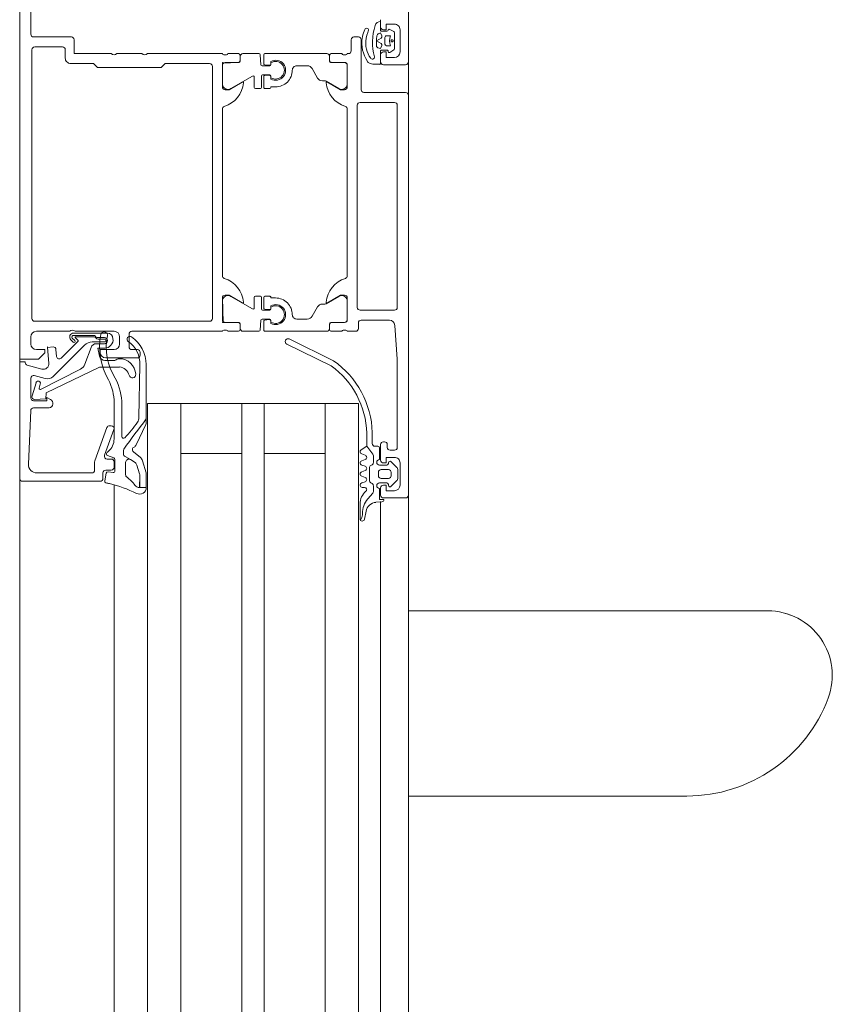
# Model space of a CAD drawing. Header units: centimetres. Extents: x -1737 to 22393, y -8842 to 3838.
# Tile 84 of 167: x -574 to -559, y 1505 to 1523. Entities that reach past the tile are written whole.
import ezdxf

# ---------------------------------------------------------------- set-up
doc = ezdxf.new("R2010")
doc.units = ezdxf.units.CM
doc.layers.add('A-DETL-GENF', color=92, linetype='Continuous', lineweight=9)
doc.layers.add('A-DOOR', color=31, linetype='Continuous', lineweight=13)

# ---------------------------------------------------------------- blocks, each defined once
blk = doc.blocks.new('Schueco_FWS_ADS-70-HD_inw_Family-01 - FWS SI insert unit-2308021-3_piętro I __3_90 m_ - stan projektowany')
at = {"layer": 'A-DETL-GENF'}
for p, q in [((-48.75, 6.1), (48.75, 6.1)), ((27.75, 4.396), (-27.75, 4.396)), ((27.75, 3.8), (-27.75, 3.8)), ((27.75, 3.2), (-27.75, 3.2)), ((27.75, 2.1), (-27.75, 2.1)), ((27.75, 1.7), (-27.75, 1.7)), ((27.75, 0.6), (-27.75, 0.6)), ((27.75, 0), (-27.75, 0)), ((27.75, -0.4), (-27.75, -0.4)), ((47.85, -0.9), (-47.85, -0.9))]:
    blk.add_line(p, q, dxfattribs=at)
at = {"layer": 'A-DOOR'}
for p, q in [((35.3, 6.1), (27, 6.1)), ((35.25, 4.65), (35.25, 6.05)), ((36.522, 5.902), (35.556, 5.943)), ((36.57, 5.569), (36.57, 5.852)), ((37.103, 5.9), (36.75, 5.9)), ((37.02, 5.806), (36.787, 5.878)), ((37.34, 5.963), (37.269, 5.701)), ((37.72, 5.9), (37.85, 5.9)), ((43.02, 5.88), (38.18, 5.88)), ((43.3, 5.9), (43.84, 5.9)), ((35.4, 5.794), (35.4, 4.8)), ((37.269, 5.007), (36.904, 5.723)), ((36.927, 5.751), (36.999, 5.729)), ((37.099, 5.643), (37.151, 5.837)), ((37.95, 5.8), (37.95, 5.2)), ((38.13, 5.83), (38.13, 2.68)), ((43.07, 5.33), (43.07, 5.83)), ((43.25, 5.17), (43.25, 5.85)), ((37.701, 4.935), (37.138, 5.498)), ((37.468, 5.352), (37.767, 5.053)), ((37.624, 5.447), (37.499, 5.437)), ((37.797, 5.18), (37.755, 5.137)), ((37.783, 5.109), (37.827, 5.153)), ((42.87, 5.28), (43.02, 5.28)), ((37.798, 5.057), (37.832, 5.096)), ((37.85, 5.089), (37.85, 4.76)), ((37.877, 5.127), (37.877, 4.768)), ((37.917, 4.52), (37.917, 5.13)), ((37.95, 5.1), (37.95, 4.4)), ((37.661, 4.814), (37.356, 4.925)), ((37.76, 4.577), (37.76, 4.793)), ((35.45, 4.75), (35.601, 4.75)), ((35.618, 4.747), (36.217, 4.529)), ((37.727, 4.575), (37.727, 4.72)), ((37.81, 4.689), (37.81, 4.577)), ((37.837, 4.69), (37.837, 4.575)), ((35.256, 4.569), (35.396, 4.542)), ((35.4, 4.6), (35.3, 4.6)), ((35.42, 4.509), (35.409, 4.419)), ((35.45, 4.45), (35.45, 4.55)), ((35.65, 4.526), (35.65, 4.45)), ((35.672, 4.405), (35.714, 4.52)), ((36.183, 4.403), (35.717, 4.573)), ((36.25, 4.482), (36.25, 4.45)), ((37.427, 4.38), (37.427, 4.567)), ((37.47, 4.55), (37.47, 3.98)), ((35.182, 4.396), (27, 4.396)), ((35.438, 4.385), (35.644, 4.385)), ((35.6, 4.4), (35.5, 4.4)), ((36.012, 4.4), (36.661, 4.4)), ((36.628, 4.26), (36.054, 4.26)), ((37.85, 4.3), (37.72, 4.3)), ((42.95, 3.9), (42.95, 4.35)), ((35.588, 4.193), (35.37, 4.193)), ((37.62, 3.98), (37.62, 4.08)), ((37.67, 4.13), (37.9, 4.13)), ((37.95, 4.08), (37.95, 2.45)), ((36.397, 3.952), (37.344, 3.934)), ((37.52, 3.93), (37.57, 3.93)), ((42.95, 2.45), (42.95, 3.8)), ((27, 3.2), (36.65, 3.2)), ((38.18, 2.63), (42.72, 2.63)), ((37.95, 2.35), (37.95, 2.162)), ((37.97, 2.423), (37.97, 2.377)), ((38.111, 2.159), (38.111, 2.399)), ((38.161, 2.449), (38.509, 2.449)), ((38.95, 2.45), (41.95, 2.45)), ((42.739, 2.449), (42.391, 2.449)), ((42.789, 2.159), (42.789, 2.399)), ((42.93, 2.377), (42.93, 2.423)), ((42.95, 2.162), (42.95, 2.35)), ((37.98, 2.132), (38.078, 2.132)), ((38, 2.129), (38.081, 2.129)), ((38.578, 2.296), (38.354, 1.905)), ((42.321, 2.296), (42.546, 1.905)), ((42.9, 2.129), (42.819, 2.129)), ((42.822, 2.132), (42.92, 2.132)), ((37.95, 1.791), (37.95, 2.079)), ((42.95, 1.791), (42.95, 2.079)), ((38.371, 1.875), (38.56, 1.875)), ((38.58, 1.855), (38.58, 1.765)), ((42.32, 1.855), (42.32, 1.765)), ((42.529, 1.875), (42.34, 1.875)), ((37.95, 1.686), (37.95, 0.571)), ((38.15, 1.755), (37.97, 1.771)), ((38.133, 1.706), (37.97, 1.706)), ((38.16, 1.609), (38.153, 1.688)), ((38.17, 1.595), (38.17, 1.735)), ((38.33, 1.725), (38.33, 1.595)), ((38.347, 1.688), (38.34, 1.609)), ((38.56, 1.745), (38.35, 1.745)), ((38.56, 1.706), (38.367, 1.706)), ((38.58, 1.596), (38.58, 1.686)), ((42.32, 1.596), (42.32, 1.686)), ((42.34, 1.745), (42.55, 1.745)), ((42.34, 1.706), (42.533, 1.706)), ((42.553, 1.688), (42.56, 1.609)), ((42.57, 1.725), (42.57, 1.595)), ((42.73, 1.595), (42.73, 1.735)), ((42.74, 1.609), (42.747, 1.688)), ((42.75, 1.755), (42.93, 1.771)), ((42.767, 1.706), (42.93, 1.706)), ((42.95, 1.686), (42.95, 0.571)), ((38.091, 1.576), (38.13, 1.576)), ((38.114, 1.575), (38.15, 1.575)), ((38.35, 1.575), (38.385, 1.575)), ((38.37, 1.576), (38.409, 1.576)), ((42.53, 1.576), (42.491, 1.576)), ((42.55, 1.575), (42.514, 1.575)), ((42.785, 1.575), (42.75, 1.575)), ((42.809, 1.576), (42.77, 1.576)), ((37.721, 1.289), (37.329, 0.491)), ((37.42, 0.448), (37.812, 1.246)), ((38.17, 0.92), (38.17, 1.111)), ((42.73, 0.92), (42.73, 1.111)), ((38.22, 0.833), (38.39, 0.735)), ((42.68, 0.833), (42.51, 0.735)), ((27, 0.6), (36.65, 0.6)), ((38.44, 0.607), (38.44, 0.649)), ((38.578, 0.354), (38.447, 0.582)), ((42.321, 0.354), (42.453, 0.582)), ((42.46, 0.607), (42.46, 0.649)), ((37.95, 0.488), (37.95, 0.3)), ((38.078, 0.518), (37.98, 0.518)), ((38, 0.521), (38.081, 0.521)), ((38.108, 0.25), (38.108, 0.488)), ((38.111, 0.491), (38.111, 0.251)), ((42.789, 0.491), (42.789, 0.251)), ((42.792, 0.488), (42.792, 0.25)), ((42.9, 0.521), (42.819, 0.521)), ((42.92, 0.518), (42.822, 0.518)), ((42.95, 0.3), (42.95, 0.488)), ((37.95, 0.2), (37.95, 0.05)), ((37.97, 0.273), (37.97, 0.227)), ((38.55, 0.2), (38.158, 0.2)), ((38.161, 0.201), (38.509, 0.201)), ((41.95, 0.2), (38.95, 0.2)), ((42.742, 0.2), (42.35, 0.2)), ((42.739, 0.201), (42.391, 0.201)), ((42.93, 0.227), (42.93, 0.273)), ((42.95, 0.18), (42.95, 0.2)), ((38, 0), (38.1, 0)), ((38.38, 0.02), (42.02, 0.02)), ((43.2, 0.13), (43, 0.13)), ((43.25, 0), (43.25, 0.08)), ((34.549, -0.038), (34.576, -0.052)), ((34.566, -0.109), (34.71, -0.137)), ((34.841, -0.03), (34.573, -0.03)), ((34.933, -0.17), (35.036, -0.258)), ((35.14, -0.07), (35.14, -0.11)), ((35.241, -0.12), (35.219, -0.06)), ((35.341, -0.06), (35.319, -0.12)), ((35.441, -0.12), (35.419, -0.06)), ((35.541, -0.06), (35.519, -0.12)), ((35.641, -0.12), (35.619, -0.06)), ((35.741, -0.06), (35.719, -0.12)), ((35.74, -0.259), (35.88, -0.15)), ((38.15, -0.05), (38.15, -0.557)), ((38.33, -0.65), (38.33, -0.03)), ((42.07, -0.03), (42.07, -0.65)), ((42.25, -0.85), (42.25, -0.1)), ((42.3, -0.05), (43.2, -0.05)), ((43.355, -0.178), (43.33, -0.167)), ((34.871, -0.316), (34.88, -0.423)), ((35.068, -0.27), (35.168, -0.27)), ((35.211, -0.245), (35.223, -0.225)), ((35.266, -0.2), (35.49, -0.2)), ((35.533, -0.225), (35.544, -0.245)), ((35.588, -0.27), (35.709, -0.27)), ((35.88, -0.35), (35.88, -0.3)), ((35.93, -0.25), (36.125, -0.25)), ((43.454, -0.301), (43.455, -0.301)), ((34.883, -0.4), (27, -0.4)), ((34.95, -0.45), (34.95, -0.85)), ((35.13, -0.4), (35, -0.4)), ((35.22, -0.38), (35.22, -0.51)), ((35.3, -0.54), (35.3, -0.41)), ((35.35, -0.36), (35.41, -0.36)), ((35.46, -0.41), (35.46, -0.54)), ((35.54, -0.51), (35.54, -0.38)), ((35.91, -0.4), (35.63, -0.4)), ((35.64, -0.38), (35.85, -0.38)), ((35.86, -0.52), (35.91, -0.52)), ((35.96, -0.47), (35.96, -0.45)), ((42.75, -0.45), (42.75, -0.85)), ((42.991, -0.399), (42.776, -0.399)), ((42.93, -0.4), (42.8, -0.4)), ((43.011, -0.515), (43.011, -0.419)), ((43.091, -0.578), (43.091, -0.508)), ((43.121, -0.478), (43.241, -0.478)), ((43.271, -0.508), (43.271, -0.578)), ((43.352, -0.419), (43.352, -0.514)), ((43.529, -0.399), (43.372, -0.399)), ((43.56, -0.4), (43.43, -0.4)), ((35.159, -0.591), (35.263, -0.695)), ((35.19, -0.54), (35.18, -0.54)), ((35.41, -0.59), (35.35, -0.59)), ((35.497, -0.695), (35.601, -0.591)), ((35.58, -0.54), (35.57, -0.54)), ((35.81, -0.65), (35.81, -0.57)), ((42.02, -0.7), (38.38, -0.7)), ((43.016, -0.638), (42.969, -0.566)), ((43.328, -0.648), (43.033, -0.648)), ((43.386, -0.563), (43.346, -0.637)), ((35.58, -0.75), (35.18, -0.75)), ((35.298, -0.71), (35.462, -0.71)), ((43.38, -0.75), (42.98, -0.75)), ((35, -0.9), (27, -0.9)), ((29.583, -0.9), (29.583, -5.916)), ((32.917, -7.373), (32.917, -0.9)), ((35, -0.9), (42.2, -0.9)), ((42.8, -0.9), (47.7, -0.9))]:
    blk.add_line(p, q, dxfattribs=at)
at = {"layer": 'A-DOOR', "flags": 128}
for points in [[(35.3, 6.1), (37.4, 6.1), (37.4, 6), (37.388, 6)], [(44.7, 6.1), (37.45, 6.1), (37.45, 5.76), (37.56, 5.65), (37.62, 5.65), (37.62, 5.8)], [(36.7, 5.85), (36.7, 5.61), (36.76, 5.61), (36.723, 5.547)], [(36.721, 5.832), (36.732, 5.627), (36.84, 5.624), (37.307, 4.66), (37.307, 4.304)], [(37.375, 5.576), (37.659, 5.601), (37.67, 5.497)], [(42.77, 2.68), (42.77, 3.48), (42.7, 3.55), (42.7, 4.7), (42.77, 4.77), (42.77, 5.18)], [(42.95, 4.45), (42.95, 5.12), (43.2, 5.12)], [(37.501, 4.664), (37.647, 4.69), (37.647, 4.569)], [(37.62, 4.4), (37.62, 4.65), (37.57, 4.65)], [(27, 3.8), (36.65, 3.8), (36.65, 0), (27, 0)], [(37.352, 3.822), (36.306, 3.822), (36.371, 3.821)], [(35.75, 3.2), (35.75, 2.1), (36.65, 2.1), (27, 2.1)], [(38.108, 2.162), (38.108, 2.438), (38.55, 2.45)], [(38.6, 2.4), (38.6, 2.33), (38.462, 2.091)], [(42.438, 2.091), (42.3, 2.33), (42.3, 2.4)], [(42.35, 2.45), (42.78, 2.45), (42.792, 2.162)], [(35.75, 0.6), (35.75, 1.7), (36.65, 1.7), (27, 1.7)], [(38.55, 1.491), (38.55, 1.576), (38.56, 1.576)], [(42.35, 1.491), (42.35, 1.576), (42.34, 1.576)], [(38.462, 0.559), (38.6, 0.32), (38.6, 0.25)], [(42.3, 0.25), (42.3, 0.32), (42.438, 0.559)], [(36.116, -0.15), (35.88, -0.15), (35.815, -0.05)], [(42.789, -0.178), (42.796, -0.169), (42.862, -0.131), (42.909, -0.11), (42.961, -0.091), (43.013, -0.075), (43.066, -0.065), (43.121, -0.062)], [(42.944, -0.176), (42.903, -0.196), (42.871, -0.216)], [(42.757, -0.378), (42.757, -0.278), (42.76, -0.257)], [(43.094, -0.424), (43.041, -0.399), (43.053, -0.35)], [(43.08, -0.328), (43.134, -0.324), (43.21, -0.326), (43.267, -0.332)], [(43.228, -0.411), (43.181, -0.326), (43.133, -0.411)], [(34.92, -0.46), (34.92, -0.38), (35.12, -0.38)], [(35.08, -0.65), (35.08, -0.5), (35.18, -0.5), (35.18, -0.45)], [(35.58, -0.45), (35.58, -0.5), (35.68, -0.5), (35.68, -0.65)], [(42.88, -0.65), (42.88, -0.5), (42.98, -0.5), (42.98, -0.45)], [(43.308, -0.363), (43.312, -0.372), (43.322, -0.399), (43.267, -0.424)], [(43.38, -0.45), (43.38, -0.5), (43.48, -0.5), (43.48, -0.65)], [(38.057, -0.657), (37.45, -0.7), (35.86, -0.7)]]:
    blk.add_lwpolyline(points, dxfattribs=at)
for points in [[(35.697, 4.201), (35.643, 4.107), (35.588, 4.021), (35.643, 4.107)], [(35.807, 4.23), (35.742, 4.23)], [(35.355, 3.938), (35.136, 3.943), (35.136, 3.938), (35.136, 3.82), (35.367, 3.82), (35.138, 3.82), (35.136, 3.938)], [(35.539, 3.989), (35.382, 3.943)], [(35.677, 3.927), (35.782, 4.052)], [(35.904, 4.003), (36.274, 3.828)], [(35.4, 3.825), (35.619, 3.889)], [(43.171, -0.623), (43.163, -0.616), (43.161, -0.606), (43.163, -0.596), (43.171, -0.589), (43.181, -0.586), (43.191, -0.589), (43.198, -0.596), (43.2, -0.606), (43.198, -0.616), (43.191, -0.623), (43.181, -0.626)]]:
    blk.add_lwpolyline(points, close=True, dxfattribs=at)
at = {"layer": 'A-DOOR'}
for centre, radius, start, end in [((35.3, 6.05), 0.05, 90.0003, 179.9998), ((35.55, 5.793), 0.15, 87.5442, 179.9862), ((36.52, 5.852), 0.05, 0, 87.5482), ((36.75, 5.85), 0.05, 89.9999, 180.0003), ((36.771, 5.83), 0.0503, 72.0804, 177.2888), ((37.103, 5.85), 0.05, 345.0007, 89.9971), ((37.388, 5.95), 0.05, 90.0001, 165.0029), ((37.72, 5.8), 0.1, 90.0011, 179.9989), ((37.85, 5.8), 0.1, 0.0006, 89.999), ((38.18, 5.83), 0.05, 90.0004, 179.9996), ((43.02, 5.83), 0.05, 359.9993, 89.9998), ((43.3, 5.85), 0.05, 89.9997, 180.0007), ((36.921, 5.732), 0.02, 73.0252, 207.0495), ((37.013, 5.767), 0.0402, 249.318, 80.6021), ((37.366, 5.675), 0.1, 164.8913, 275.0534), ((36.65, 5.581), 0.0809, 188.8194, 334.9031), ((37.244, 5.604), 0.15, 165.0002, 225.0008), ((37.62, 5.497), 0.05, 274.9998, 359.9998), ((37.66, 5.591), 0.01, 0, 95.0534), ((37.503, 5.387), 0.05, 94.9986, 225), ((43.02, 5.33), 0.05, 269.9989, 0.0004), ((37.847, 5.13), 0.07, 0, 135.0608), ((37.847, 5.131), 0.03, 353.077, 131.5334), ((37.897, 5.15), 0.0725, 316.3959, 43.6041), ((42.87, 5.18), 0.1, 89.9999, 180.0001), ((43.2, 5.17), 0.05, 269.9996, 0.0013), ((37.407, 5.066), 0.15, 202.9055, 249.9974), ((37.769, 5.123), 0.02, 135.0106, 314.9894), ((37.781, 5.068), 0.02, 225.0131, 329.9879), ((37.84, 5.089), 0.01, 0, 137.856), ((35.45, 4.8), 0.05, 180.0009, 269.9991), ((37.627, 4.72), 0.0999, 359.9908, 70.0482), ((37.56, 4.793), 0.2, 0, 45), ((35.3, 4.65), 0.05, 180.0007, 269.9991), ((35.601, 4.7), 0.05, 69.9897, 90), ((37.669, 3.47), 1.19, 79.2577, 119.9709), ((37.527, 4.567), 0.1, 105, 180), ((37.57, 4.55), 0.1, 90.0009, 179.9991), ((37.86, 4.689), 0.05, 120.657, 180), ((37.818, 4.759), 0.0316, 300.657, 1.3291), ((37.884, 4.695), 0.0475, 119.4568, 186.0222), ((37.827, 4.773), 0.05, 312.3442, 354.7162), ((37.88, 4.58), 0.06, 260.1541, 80.1541), ((33.082, 4.978), 2.182, 333.3226, 346.8974), ((39.616, 3.581), 4.5, 167.6117, 168.4391), ((35.25, 4.54), 0.03, 79, 167.6117), ((35.39, 4.513), 0.03, 352.7862, 79), ((35.4, 4.55), 0.05, 359.9998, 90.0002), ((35.5, 4.45), 0.05, 180.0005, 269.9993), ((35.6, 4.45), 0.05, 270.0009, 359.9991), ((35.7, 4.526), 0.05, 69.9886, 180), ((35.742, 4.51), 0.03, 41.0833, 160), ((36.911, 5.374), 1.424, 216.3926, 217.6519), ((36.012, 4.7), 0.3, 220.6103, 270), ((36.2, 4.45), 0.05, 249.9886, 0), ((36.2, 4.482), 0.05, 0, 69.9897), ((36.661, 5.3), 0.9, 270, 297.3856), ((37.668, 3.462), 1.078, 79.2063, 121.4347), ((37.798, 4.57), 0.151, 180.2853, 277.1799), ((37.782, 4.575), 0.055, 180, 0), ((37.785, 4.575), 0.025, 176.4446, 3.5554), ((37.817, 4.52), 0.1, 270.0044, 359.9956), ((43.002, 4.4), 0.0725, 136.3959, 223.6042), ((35.438, 4.415), 0.03, 172.7862, 270), ((35.644, 4.415), 0.03, 270, 340), ((36.054, 4.23), 0.03, 90, 225.7124), ((36.628, 5.26), 1, 270, 298.5667), ((37.108, 4.322), 0.2, 284.2519, 354.704), ((37.158, 4.308), 0.299, 273.2868, 0), ((37.476, 4.384), 0.0488, 185.0369, 232.4767), ((37.408, 4.314), 0.0491, 353.4205, 39.9014), ((37.72, 4.4), 0.1, 180.0001, 269.9999), ((37.85, 4.4), 0.1, 270.0006, 359.9994), ((34.846, 4.5), 0.58, 304.9991, 324.9927), ((35.37, 4.133), 0.06, 90, 144.9927), ((35.588, 4.133), 0.06, 335, 90), ((35.742, 4.18), 0.05, 90, 155), ((35.742, 4.18), 0.05, 90, 155), ((35.803, 4.171), 0.0588, 62.7438, 85.9501), ((35.803, 4.171), 0.0588, 62.7438, 85.9501), ((25.807, -9.802), 17.239, 52.2065, 54.4495), ((25.807, -9.802), 17.239, 52.206, 54.4495), ((37.468, 5.68), 2.055, 225.7124, 235.8858), ((37.172, 4.07), 0.06, 104.2519, 273.2868), ((37.359, 4.434), 0.5, 268.3074, 324.5614), ((37.351, 4.422), 0.6, 270.0748, 326.0587), ((37.67, 4.08), 0.05, 89.9995, 180.0005), ((37.807, 4.115), 0.05, 326.0587, 144.5614), ((37.9, 4.08), 0.05, 359.9998, 90.0002), ((35.137, 3.94), 0.12, 151.1933, 270.1226), ((35.236, 3.943), 0.1, 124.9991, 180.1226), ((35.354, 4.038), 0.1, 270.4107, 286.573), ((35.354, 4.038), 0.1, 270.4107, 286.573), ((35.511, 4.085), 0.1, 286.573, 320.4107), ((35.511, 4.085), 0.1, 286.573, 320.4107), ((35.585, 4.004), 0.12, 286.2849, 320.1226), ((35.585, 4.004), 0.12, 286.2849, 320.1226), ((35.82, 4.02), 0.05, 24.9742, 140.1226), ((35.82, 4.02), 0.05, 24.9742, 140.1226), ((35.938, 4.075), 0.08, 204.9742, 244.6834), ((35.938, 4.075), 0.08, 204.9742, 244.6834), ((36.4, 4.102), 0.15, 235.8858, 268.8796), ((37.52, 3.98), 0.05, 180.0013, 269.9987), ((37.57, 3.98), 0.05, 270.0008, 359.9992), ((35.137, 3.94), 0.12, 269.6001, 270.1226), ((35.137, 3.94), 0.12, 269.6001, 270.1226), ((35.367, 3.94), 0.12, 270, 286.2849), ((35.367, 3.94), 0.12, 270, 286.2849), ((36.306, 3.896), 0.075, 244.6834, 270.0738), ((36.306, 3.896), 0.075, 244.6834, 270.0738), ((43.002, 3.85), 0.0725, 136.3959, 223.6041), ((38.18, 2.68), 0.05, 180.0004, 269.9996), ((42.72, 2.68), 0.05, 270.0018, 359.9982), ((37.942, 2.423), 0.0279, 358.8354, 73.5801), ((37.942, 2.377), 0.0279, 286.4246, 1.1629), ((38.12, 2.438), 0.012, 90, 180), ((38.161, 2.399), 0.05, 89.9997, 180.0003), ((38.426, 2.568), 0.5, 275.6226, 342.2516), ((38.494, 2.35), 0.1, 327.273, 81.8184), ((38.55, 2.4), 0.05, 360, 90), ((38.95, 2.4), 0.05, 90, 162.2516), ((41.95, 2.4), 0.05, 17.7484, 90), ((42.474, 2.568), 0.5, 197.7484, 264.3774), ((42.35, 2.4), 0.05, 90, 180), ((42.405, 2.35), 0.1, 98.1816, 212.727), ((42.739, 2.399), 0.05, 359.9997, 90.0003), ((42.78, 2.438), 0.012, 360, 90), ((42.958, 2.423), 0.0279, 106.4199, 181.1646), ((42.958, 2.377), 0.0279, 178.8371, 253.5754), ((37.98, 2.162), 0.03, 180, 270), ((38, 2.079), 0.05, 90, 180), ((38.078, 2.162), 0.03, 270, 0), ((38.081, 2.159), 0.03, 270, 0.0079), ((42.819, 2.159), 0.03, 179.9921, 270), ((42.822, 2.162), 0.03, 180, 270), ((42.9, 2.079), 0.05, 0, 90), ((42.92, 2.162), 0.03, 270, 360), ((38.474, 2.084), 0.0138, 150, 275.6226), ((42.426, 2.084), 0.0138, 264.3774, 30), ((37.97, 1.791), 0.02, 180.112, 269.8836), ((38.371, 1.895), 0.02, 150.1202, 270), ((38.56, 1.855), 0.02, 0.1172, 89.8806), ((42.34, 1.855), 0.02, 90.1194, 179.8828), ((42.529, 1.895), 0.02, 270, 29.8798), ((42.93, 1.791), 0.02, 270.1164, 359.888), ((37.97, 1.686), 0.02, 90, 180), ((38.13, 1.606), 0.03, 270, 5.0002), ((38.133, 1.686), 0.02, 5.0002, 90), ((38.15, 1.735), 0.02, 0.1112, 89.8844), ((38.35, 1.725), 0.02, 90.1044, 179.8912), ((38.37, 1.606), 0.03, 174.9998, 270), ((38.367, 1.686), 0.02, 90, 174.9998), ((38.56, 1.765), 0.02, 270.1134, 359.8888), ((38.56, 1.686), 0.02, 360, 90), ((38.56, 1.596), 0.02, 270, 0), ((42.34, 1.765), 0.02, 180.1112, 269.8866), ((42.34, 1.686), 0.02, 90, 180), ((42.34, 1.596), 0.02, 180, 270), ((42.53, 1.606), 0.03, 270, 5.0002), ((42.533, 1.686), 0.02, 5.0002, 90), ((42.55, 1.725), 0.02, 0.1088, 89.8956), ((42.75, 1.735), 0.02, 90.1156, 179.8888), ((42.77, 1.606), 0.03, 174.9998, 270), ((42.767, 1.686), 0.02, 90, 174.9998), ((42.93, 1.686), 0.02, 360, 90), ((38.25, 1.491), 0.18, 151.9104, 28.0896), ((38.25, 1.492), 0.159, 148.4844, 31.5156), ((38.15, 1.595), 0.02, 270.1142, 359.888), ((38.25, 1.491), 0.3, 269.9989, 0.0011), ((38.35, 1.595), 0.02, 180.1112, 269.8866), ((42.65, 1.491), 0.3, 179.9989, 270.0011), ((42.65, 1.491), 0.18, 151.9104, 28.0896), ((42.65, 1.492), 0.159, 148.4844, 31.5156), ((42.55, 1.595), 0.02, 270.1134, 359.8888), ((42.75, 1.595), 0.02, 180.112, 269.8858), ((37.766, 1.267), 0.05, 334.6085, 154.6085), ((38.25, 1.111), 0.0799, 89.9375, 180.0636), ((42.65, 1.111), 0.0799, 359.9364, 90.0625), ((38.27, 0.92), 0.1, 180.0248, 239.9768), ((42.63, 0.92), 0.1, 300.0232, 359.9752), ((38.34, 0.649), 0.1, 0.0349, 59.965), ((42.56, 0.649), 0.1, 120.035, 179.9651), ((38, 0.571), 0.05, 180, 270), ((38.49, 0.607), 0.05, 180, 210), ((38.474, 0.566), 0.0138, 84.3774, 210), ((38.426, 0.082), 0.5, 17.7484, 84.3774), ((42.474, 0.082), 0.5, 95.6226, 162.2516), ((42.426, 0.566), 0.0138, 330, 95.6226), ((42.41, 0.607), 0.05, 330, 360), ((42.9, 0.571), 0.05, 270, 0), ((36.077, 1.394), 1.544, 271.4482, 324.206), ((36.074, 1.393), 1.644, 271.7756, 324.8995), ((37.98, 0.488), 0.03, 90, 180), ((38.078, 0.488), 0.03, 360, 90), ((38.081, 0.491), 0.03, 0, 90), ((42.819, 0.491), 0.03, 90, 180), ((42.822, 0.488), 0.03, 90, 180), ((42.92, 0.488), 0.03, 0, 90), ((37.942, 0.273), 0.0279, 358.8371, 73.5754), ((37.942, 0.227), 0.0279, 286.4199, 1.1646), ((38.158, 0.25), 0.05, 180, 270), ((38.161, 0.251), 0.05, 179.9997, 270.0003), ((38.494, 0.3), 0.1, 278.1816, 32.727), ((38.55, 0.25), 0.05, 270, 0), ((38.95, 0.25), 0.05, 197.7484, 270), ((41.95, 0.25), 0.05, 270, 342.2516), ((42.35, 0.25), 0.05, 180, 270), ((42.405, 0.3), 0.1, 147.273, 261.8184), ((42.739, 0.251), 0.05, 269.9997, 0.0003), ((42.742, 0.25), 0.05, 270, 360), ((42.958, 0.273), 0.0279, 106.4246, 181.1629), ((42.958, 0.227), 0.0279, 178.8354, 253.5801), ((43, 0.18), 0.05, 180, 270), ((38, 0.05), 0.05, 180, 270), ((38.1, -0.05), 0.05, 360, 90), ((38.38, -0.03), 0.05, 90, 180), ((42.02, -0.03), 0.05, 360, 90), ((43.2, 0.08), 0.05, 0.0033, 89.9967), ((43.2, 0), 0.05, 270.0015, 359.9985), ((34.573, -0.07), 0.04, 89.9191, 258.9894), ((34.666, 0.127), 0.2, 243.3452, 270.6189), ((34.672, -0.474), 0.4, 49.3588, 90.6189), ((34.671, -0.334), 0.2, 4.9952, 78.9975), ((34.841, -0.33), 0.3, 40.3198, 90.0013), ((35.1, -0.11), 0.04, 220.3208, 0), ((35.18, -0.07), 0.04, 14.9997, 179.9996), ((35.28, -0.11), 0.04, 194.9996, 345.0004), ((35.38, -0.07), 0.04, 14.9996, 165.0004), ((35.48, -0.11), 0.04, 194.9998, 345.0002), ((35.58, -0.07), 0.04, 14.9998, 165.0002), ((35.68, -0.11), 0.04, 194.9998, 345.0002), ((35.78, -0.07), 0.04, 29.9998, 164.9998), ((42.3, -0.1), 0.05, 89.9997, 180.0003), ((43.121, -0.513), 0.38, 89.9766, 117.6836), ((43.149, -0.613), 0.552, 64.574, 92.9368), ((43.144, -0.645), 0.513, 68.7446, 92.5887), ((43.371, -0.147), 0.0351, 244.2669, 64.2669), ((35.068, -0.22), 0.0496, 229.3588, 270), ((35.17, -0.38), 0.05, 0, 180), ((35.168, -0.22), 0.05, 270, 330), ((35.266, -0.25), 0.05, 90, 150), ((35.49, -0.25), 0.05, 30, 90), ((35.59, -0.38), 0.05, 0, 180), ((35.588, -0.22), 0.05, 210, 270), ((35.709, -0.22), 0.05, 270, 308.0173), ((35.85, -0.35), 0.03, 270, 360), ((35.93, -0.3), 0.05, 90.005, 180), ((42.989, -0.296), 0.232, 149.4906, 170.3162), ((42.887, -0.251), 0.0381, 114.2834, 275.9519), ((43.153, -1.254), 1, 72.4675, 105.1948), ((43.082, -0.358), 0.03, 93.5065, 166.1539), ((43.262, -0.382), 0.05, 21.1765, 84.1559), ((43.428, -0.398), 0.101, 359.6117, 74.7346), ((34.92, -0.42), 0.04, 184.917, 269.9994), ((35, -0.45), 0.05, 90, 180), ((35.13, -0.45), 0.05, 0, 90), ((35.19, -0.51), 0.03, 270, 360), ((35.35, -0.41), 0.05, 89.9989, 180.0011), ((35.41, -0.41), 0.05, 359.9989, 90.0011), ((35.57, -0.51), 0.03, 180, 270), ((35.63, -0.45), 0.05, 90, 180), ((35.86, -0.57), 0.05, 90, 180), ((35.91, -0.45), 0.05, 360, 90), ((35.91, -0.47), 0.05, 270, 0), ((42.8, -0.45), 0.05, 90.0035, 179.9965), ((42.776, -0.379), 0.0198, 178.9506, 269.8998), ((42.93, -0.45), 0.05, 359.9921, 90.0017), ((42.991, -0.418), 0.0198, 359.3558, 90.0686), ((42.991, -0.515), 0.0199, 270.0276, 0.2616), ((43.121, -0.508), 0.03, 89.9998, 179.9994), ((43.107, -0.396), 0.03, 244.7461, 330.7367), ((43.255, -0.396), 0.03, 209.2633, 294.6153), ((43.241, -0.508), 0.03, 359.9989, 89.9998), ((43.371, -0.418), 0.0198, 89.7003, 180.5845), ((43.372, -0.514), 0.0203, 180.4685, 269.2437), ((43.43, -0.45), 0.05, 90.0035, 179.9965), ((35.18, -0.65), 0.1, 180, 270), ((35.18, -0.57), 0.03, 90.0055, 224.9966), ((35.298, -0.66), 0.05, 224.9798, 270), ((35.35, -0.54), 0.05, 179.9979, 270.0021), ((35.41, -0.54), 0.05, 269.9979, 0.0021), ((35.462, -0.66), 0.05, 270, 315.0277), ((35.58, -0.57), 0.03, 314.9981, 90.0001), ((35.58, -0.65), 0.1, 270, 0), ((35.86, -0.65), 0.05, 180, 270), ((38.05, -0.557), 0.1, 274.0856, 0), ((38.38, -0.65), 0.05, 180, 270), ((42.02, -0.65), 0.05, 270, 360), ((42.98, -0.65), 0.1, 180.0018, 269.9982), ((42.987, -0.555), 0.0204, 78.5702, 210.46), ((43.033, -0.629), 0.0194, 209.7199, 270.6441), ((43.181, -0.824), 0.262, 69.9155, 110.0845), ((43.329, -0.629), 0.0195, 268.6395, 334.2271), ((43.368, -0.554), 0.0202, 333.8011, 79.329), ((43.38, -0.65), 0.1, 270, 0.0004), ((35, -0.85), 0.05, 180, 270), ((42.2, -0.85), 0.05, 270.0015, 359.9985), ((42.8, -0.85), 0.05, 180.0018, 269.9982), ((32.301, -5.916), 2.718, 180, 249.4572), ((31.755, -7.373), 1.162, 249.4572, 360), ((31.755, -7.373), 1.162, 332.3643, 360)]:
    blk.add_arc(centre, radius, start, end, dxfattribs=at)

msp = doc.modelspace()

# ---------------------------------------------------------------- block references
at = {"layer": 'A-DOOR', "rotation": 90.0000000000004}
msp.add_blockref('Schueco_FWS_ADS-70-HD_inw_Family-01 - FWS SI insert unit-2308021-3_piętro I __3_90 m_ - stan projektowany', (-567.623, 1479.076), dxfattribs=at)

doc.saveas('drawing.dxf')
